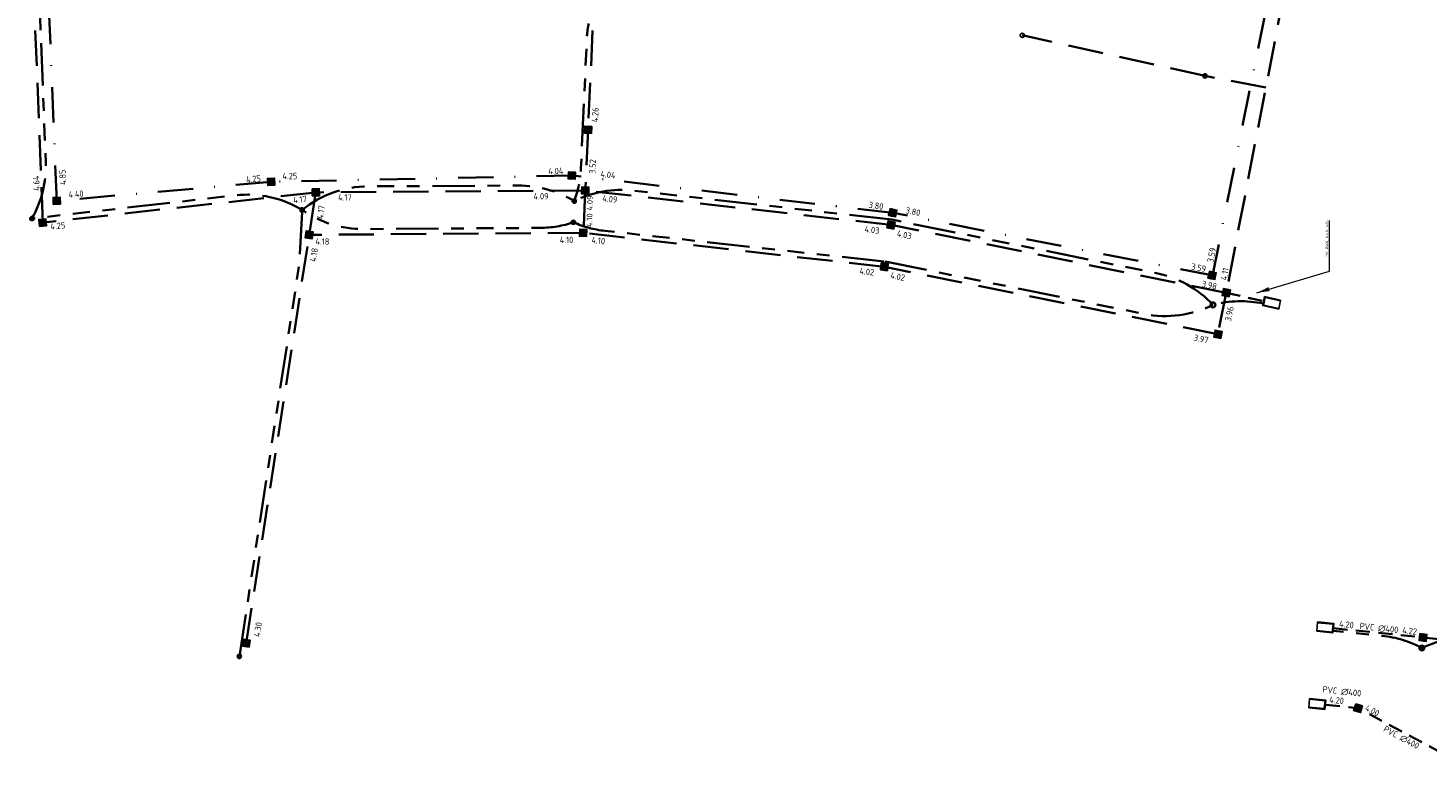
# Model space of a CAD drawing. Extents: x 168266 to 168732, y 448750 to 449580.
# Tile 1 of 22: x 168289 to 168487, y 448757 to 448862. Entities that reach past the tile are written whole.
import ezdxf
from ezdxf.enums import TextEntityAlignment as Align

# ---------------------------------------------------------------- set-up
doc = ezdxf.new("R2010")
doc.units = 0
for name, pattern in [('RI-DRAINAGE', [19.2, 6, -1.8, 1.8, -1.8, 2.4, -1.8, 1.8, -1.8]), ('RI-HWA', [7.4, 5, -2.4]), ('RI-HWA_PVC', [6.4, 4, -2.4]), ('RI-VWA', [11, 5, -3, 0, -3])]:
    doc.linetypes.add(name, pattern=pattern)
doc.layers.get('0').update_dxf_attribs({"lineweight": 0})
for name, color, linetype, lineweight, true_color in [('N-OI-RI-DRAINAGE-G', 3, 'RI-DRAINAGE', 35, 0x00ff00), ('N-OI-RI-HWA-G', 150, 'RI-HWA', 35, 0x007fff), ('N-OI-RI-VWA-G', 20, 'RI-VWA', 35, 0xff3f00)]:
    doc.layers.add(name, color=color, linetype=linetype, lineweight=lineweight, true_color=true_color)
for name, color, linetype, lineweight in [('N-OI-RI-DRAINAGE_PUT-S', 90, 'Continuous', 25), ('N-OI-RI-HWA_BOB-S', 150, 'Continuous', 25), ('N-OI-RI-HWA_RIOOLPUT_INSPECTIEPUT_BETON-S', 150, 'Continuous', 25), ('N-OI-RI-HWA_TRANSPORTLEIDING_PVC_400-G', 150, 'RI-HWA_PVC', 35), ('N-OI-RI-HWA_UITSTROOMBAK-S', 150, 'Continuous', 25), ('N-OI-RI-M', 7, 'Continuous', 18), ('N-OI-RI-VWA_BOB-S', 20, 'Continuous', 25), ('N-OI-RI-VWA_RIOOLPUT_INSPECTIEPUT-S', 20, 'Continuous', 25), ('N-WE-RI-DRAINAGE_PUT-S', 90, 'Continuous', 25), ('N-WE-RI-HWA-G', 150, 'RI-HWA', 35), ('N-WE-RI-HWA_BOB-S', 150, 'Continuous', 25), ('N-WE-RI-HWA_RIOOLPUT_INSPECTIEPUT-S', 150, 'Continuous', 25)]:
    doc.layers.add(name, color=color, linetype=linetype, lineweight=lineweight)
doc.styles.add('NLCS-ISO', font='NLCS-ISO.ttf')
doc.styles.add('NLCS-ISO-ANNOTATIEF-T18', font='NLCS-ISO.ttf', dxfattribs={"height": 1.8})
doc.dimstyles.new('NLCS-ANNOTATIEF-T18-PIJL_L2_H1', dxfattribs={"dimtxt": 1.8, "dimasz": 1.8, "dimexe": 2, "dimexo": 2, "dimgap": 0.7, "dimtad": 1, "dimzin": 0, "dimdsep": 46, "dimtxsty": 'NLCS-ISO-ANNOTATIEF-T18', "dimcen": 0, "dimdle": 2, "dimclrd": 256, "dimclre": 256, "dimclrt": 10, "dimadec": 1, "dimazin": 0, "dimtfac": 1, "dimtofl": 0, "dimtmove": 0, "dimatfit": 3, "dimfxl": 2, "dimfxlon": 1, "dimtfillclr": 256, "dimtolj": 1, "dimtzin": 0, "dimlwd": -1, "dimlwe": -1, "dimarcsym": 0})

# ---------------------------------------------------------------- blocks, each defined once
blk = doc.blocks.new('N-SRI-PUT_HWA-SO')
h = blk.add_hatch(color=256)
h.dxf.hatch_style = 1
h.paths.add_polyline_path([(-2, 0, 1), (2, 0, 1)])
at = {"lineweight": -3, "flags": 128}
blk.add_lwpolyline([(-2, -2), (2, -2), (2, 2), (-2, 2)], close=True, dxfattribs=at)
at = {"lineweight": -3}
blk.add_circle((0, 0), 2, dxfattribs=at)
blk = doc.blocks.new('N-SRI-PUT_VWA-SO')
h = blk.add_hatch(color=256)
edge = h.paths.add_edge_path()
edge.add_arc((0, 0), 2, 0, 360)
at = {"flags": 128}
blk.add_lwpolyline([(-2, 2), (2, 2), (2, -2), (-2, -2)], close=True, dxfattribs=at)
at = {"lineweight": -3, "flags": 128}
blk.add_lwpolyline([(2, -2), (2, 2), (-2, 2), (-2, -2)], close=True, dxfattribs=at)
at = {"lineweight": -3}
blk.add_circle((0, 0), 2, dxfattribs=at)
blk = doc.blocks.new('SRI-BOB-SO')
at = {"ltscale": 0.1, "style": 'NLCS-ISO'}
blk.add_attdef('B.O.B.', text='', height=1.8, dxfattribs=at).set_placement((0.05, -0.02), align=Align.BOTTOM_CENTER)
blk = doc.blocks.new('SRI-UITSTROOMBAK-SO')
at = {"color": 7}
for p, q in [((-3.25, 11.56), (3.25, 11.56)), ((-3.25, 0), (-3.25, 11.56)), ((-2.75, 0.5), (-2.75, 11.56)), ((2.75, 0.5), (2.75, 11.56)), ((3.25, 0), (3.25, 11.56)), ((-3.25, 0), (3.25, 0)), ((-2.75, 0.5), (2.75, 0.5))]:
    blk.add_line(p, q, dxfattribs=at)
at = {"flags": 128}
blk.add_lwpolyline([(-3.25, 11.56), (3.25, 11.56), (3.25, 0), (-3.25, 0)], close=True, dxfattribs=at)
blk = doc.blocks.new('N-SRI-PUT_HWA_KUNSTSTOF-SO')
at = {"color": 6, "lineweight": -3}
blk.add_circle((0, 0), 1.5, dxfattribs=at)
blk = doc.blocks.new('SRI-DRAIN_PUT_DOORSPUIT-SO')
at = {"lineweight": -3}
blk.add_hatch(color=256, dxfattribs=at).paths.add_polyline_path([(1.5, 0, 0.267949), (0.7, 1.3), (-0.7, -1.3, 0.57735)])
blk.add_line((-0.7, -1.3), (0.7, 1.3), dxfattribs=at)
for radius in [2, 1.5]:
    blk.add_circle((0, 0), radius, dxfattribs=at)
blk = doc.blocks.new('SRI-DRAIN_PUT-SO')
at = {"lineweight": -3}
for radius in [2, 1.5]:
    blk.add_circle((0, 0), radius, dxfattribs=at)

msp = doc.modelspace()

# ---------------------------------------------------------------- linework, layer by layer
at = {"layer": 'N-OI-RI-DRAINAGE-G', "flags": 128}
for points in [[(168289.3, 448835.42, 0.139599), (168291.25, 448843.4), (168289.5, 448889.08)], [(168371.51, 448869.97, 0.168955), (168367.86, 448860.82), (168367.04, 448842.52, -0.079557), (168366.08, 448837.88)], [(168327.56, 448836.64, 0.165675), (168318.1, 448838.7), (168289.3, 448835.42)], [(168327.56, 448836.64, -0.169923), (168336.89, 448839.97), (168358.16, 448840.09, -0.139676), (168366.08, 448837.88)], [(168411.03, 448835.26), (168374.48, 448839.37, 0.145222), (168366.08, 448837.88)], [(168318.67, 448773.42), (168327.05, 448828.31, 0.024893), (168327.2, 448829.79), (168327.56, 448836.64)], [(168365.97, 448834.88, -0.079671), (168361.29, 448834.09), (168336.28, 448833.92, -0.156082), (168327.56, 448836.64)], [(168365.99, 448834.87, 0.07731), (168370.44, 448833.67), (168410.1, 448829.32)], [(168456.52, 448823.19, 0.156859), (168448.51, 448827.68), (168411.03, 448835.26)], [(168410.1, 448829.32), (168446.83, 448821.9, 0.167557), (168456.52, 448823.19)], [(168486.09, 448774.61, 0.09885), (168480.48, 448776.34), (168473.54, 448777.06)], [(168486.09, 448774.61, -0.139599), (168494.19, 448776.02), (168515.07, 448773.82, 0.102274), (168521.11, 448774.42)]]:
    msp.add_lwpolyline(points, format="xyb", dxfattribs=at)
at = {"layer": 'N-OI-RI-DRAINAGE-G'}
msp.add_arc((168460.46, 448808.71), 15, 77.7877, 105.2021, dxfattribs=at)
at = {"layer": 'N-OI-RI-HWA-G'}
for points in [[(168409.74, 449251.82), (168409.62, 449213.17), (168414.62, 449169.32), (168431.22, 449113.08), (168451.95, 449055.29), (168459.92, 449019.14), (168468.3, 448980.66), (168471.68, 448929.37), (168468.07, 448875), (168458.4, 448824.91)], [(168458.4, 448824.91), (168410.92, 448834.51), (168367.65, 448839.39), (168329.49, 448839.12), (168290.83, 448834.84), (168288.74, 448889.1), (168293.51, 448941.85), (168301.48, 448995.74)], [(168359.72, 448978.66), (168367.24, 448925.7), (168369.03, 448869.41), (168368.04, 448847.98), (168367.65, 448839.39)], [(168319.63, 448775.3), (168328.65, 448833.69), (168329.49, 448839.12)], [(168367.65, 448839.39), (168367.38, 448833.38)], [(168457.22, 448819.03), (168409.99, 448828.58), (168367.33, 448833.39), (168328.56, 448833.11)], [(168458.4, 448824.91), (168457.22, 448819.03)], [(168486.25, 448776.1), (168578.65, 448766.38), (168663.22, 448757.48)]]:
    msp.add_lwpolyline(points, dxfattribs=at)
at = {"layer": 'N-OI-RI-HWA_TRANSPORTLEIDING_PVC_400-G', "ltscale": 0.5, "flags": 128}
for points in [[(168458.4, 448824.91), (168463.7, 448823.72)], [(168473.57, 448777.41), (168486.26, 448776.1)], [(168491.72, 448758.26), (168477.06, 448766.09), (168472.34, 448766.57)]]:
    msp.add_lwpolyline(points, dxfattribs=at)
at = {"layer": 'N-OI-RI-VWA-G'}
for points in [[(168407.3, 449250.02), (168407.62, 449213.06), (168412.28, 449170.9), (168429.32, 449112.46), (168449.17, 449057.72), (168461.26, 449006.9), (168465.88, 448982.24), (168469.67, 448929.38), (168466.08, 448875.26), (168456.44, 448827.32)], [(168456.82, 448827.28), (168411.19, 448836.23), (168365.74, 448841.5), (168323.17, 448840.62), (168292.81, 448837.93), (168290.75, 448889.05), (168295.5, 448941.61), (168303.53, 448992.27), (168357.82, 448975.94)]]:
    msp.add_lwpolyline(points, dxfattribs=at)
at = {"layer": 'N-WE-RI-HWA-G', "color": 6}
msp.add_lwpolyline([(168464.01, 448853.96), (168455.39, 448855.62), (168429.52, 448861.36)], dxfattribs=at)

# ---------------------------------------------------------------- block references
at = {"layer": 'N-OI-RI-DRAINAGE_PUT-S', "xscale": 0.2, "yscale": 0.2, "zscale": 0.2}
for p in [(168456.52, 448823.19), (168486.09, 448774.61)]:
    msp.add_blockref('SRI-DRAIN_PUT-SO', p, dxfattribs=at)
at = {"layer": 'N-OI-RI-HWA_BOB-S'}
for p, xscale, yscale, zscale, rotation, values in [((168369.39, 448842.72), 0.4999999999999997, 0.4999999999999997, 0.4999999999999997, 87.34212366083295, {'B.O.B.': '3.52'}), ((168361.37, 448837.86), 0.4999999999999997, 0.4999999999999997, 0.4999999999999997, 0.4075053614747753, {'B.O.B.': '4.09'}), ((168371.03, 448837.48), 0.5, 0.5, 0.5, 353.5854659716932, {'B.O.B.': '4.09'}), ((168479.92, 448776.75), 0.4999999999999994, 0.4999999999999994, 0.4999999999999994, 353.7956639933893, {'B.O.B.': 'PVC ∅400'}), ((168474.67, 448767.77), 0.4999999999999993, 0.4999999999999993, 0.4999999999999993, 353.7956639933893, {'B.O.B.': 'PVC ∅400'})]:
    msp.add_blockref('SRI-BOB-SO', p, dxfattribs=dict(at, xscale=xscale, yscale=yscale, zscale=zscale, rotation=rotation)).add_auto_attribs(values)
ref = msp.add_blockref('SRI-BOB-SO', (168483.13, 448761.25), dxfattribs=dict(at, xscale=0.4999999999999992, yscale=0.4999999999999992, zscale=0.4999999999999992, rotation=353.7956639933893))
ref.add_attrib('B.O.B.', 'PVC ∅400', dxfattribs={"layer": '0', "ltscale": 0.1, "height": 0.9, "rotation": 331.9101, "style": 'NLCS-ISO'}).set_placement((168482.86, 448761.33), align=Align.BOTTOM_CENTER)
at = {"layer": 'N-OI-RI-HWA_RIOOLPUT_INSPECTIEPUT_BETON-S', "zscale": 0.5}
for p, xscale, yscale, rotation in [((168368.04, 448847.98), 0.25, 0.25, 87.4309328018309), ((168329.49, 448839.12), 0.2499999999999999, 0.2499999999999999, 0.4048893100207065), ((168367.65, 448839.39), 0.25, 0.25, 87.4309328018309), ((168290.83, 448834.84), 0.25, 0.25, 6.318473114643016), ((168410.92, 448834.51), 0.25, 0.25, 348.5695427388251), ((168328.56, 448833.11), 0.2499999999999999, 0.2499999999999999, 171.2204199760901), ((168367.33, 448833.39), 0.25, 0.25, 87.4309328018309), ((168409.99, 448828.58), 0.25, 0.25, 352.5992579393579), ((168458.4, 448824.91), 0.25, 0.25, 79.07446667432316), ((168457.22, 448819.03), 0.2499999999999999, 0.2499999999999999, 79.07446667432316), ((168319.63, 448775.3), 0.25, 0.25, 81.67616563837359), ((168486.26, 448776.1), 0.25, 0.25, 263.9924079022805), ((168477.06, 448766.09), 0.2499999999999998, 0.2499999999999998, 252.8669804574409)]:
    msp.add_blockref('N-SRI-PUT_HWA-SO', p, dxfattribs=dict(at, xscale=xscale, yscale=yscale, rotation=rotation))
at = {"layer": 'N-OI-RI-HWA_UITSTROOMBAK-S'}
for p, xscale, yscale, zscale, rotation in [((168463.7, 448823.72), 0.2, 0.2, 0.2, 257.7877146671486), ((168473.57, 448777.41), 0.2000000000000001, 0.2000000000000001, 0.2000000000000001, 84.1200000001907), ((168472.44, 448766.56), 0.2, 0.2, 0.2, 84.12000142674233)]:
    msp.add_blockref('SRI-UITSTROOMBAK-SO', p, dxfattribs=dict(at, xscale=xscale, yscale=yscale, zscale=zscale, rotation=rotation))
at = {"layer": 'N-OI-RI-VWA_BOB-S'}
for p, xscale, yscale, zscale, rotation, values in [((168294.37, 448841.28), 0.4999999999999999, 0.4999999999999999, 0.4999999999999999, 93.01512943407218, {'B.O.B.': '4.85'}), ((168363.48, 448841.43), 0.4999999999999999, 0.4999999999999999, 0.4999999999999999, 2.211775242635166, {'B.O.B.': '4.04'}), ((168320.71, 448840.31), 0.4999999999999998, 0.4999999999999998, 0.4999999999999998, 6.071110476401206, {'B.O.B.': '4.25'}), ((168325.8, 448840.72), 0.4999999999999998, 0.4999999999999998, 0.4999999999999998, 0.5618253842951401, {'B.O.B.': '4.25'}), ((168370.76, 448840.92), 0.5, 0.5, 0.5, 353.3077381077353, {'B.O.B.': '4.04'}), ((168295.58, 448838.17), 0.4999999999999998, 0.4999999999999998, 0.4999999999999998, 4.506532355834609, {'B.O.B.': '4.40'}), ((168408.69, 448836.53), 0.4999999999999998, 0.4999999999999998, 0.4999999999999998, 351.9866392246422, {'B.O.B.': '3.80'}), ((168413.88, 448835.71), 0.5, 0.5, 0.5, 347.8056403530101, {'B.O.B.': '3.80'}), ((168457.01, 448830.09), 0.4999999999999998, 0.4999999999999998, 0.4999999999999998, 78.88310644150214, {'B.O.B.': '3.59'}), ((168454.33, 448827.75), 0.5, 0.5, 0.5, 348.9460857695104, {'B.O.B.': '3.59'})]:
    msp.add_blockref('SRI-BOB-SO', p, dxfattribs=dict(at, xscale=xscale, yscale=yscale, zscale=zscale, rotation=rotation)).add_auto_attribs(values)
at = {"layer": 'N-OI-RI-VWA_RIOOLPUT_INSPECTIEPUT-S', "zscale": 0.5}
for p, xscale, yscale, rotation in [((168323.17, 448840.62), 0.25, 0.25, 2.128433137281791), ((168365.74, 448841.5), 0.2499999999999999, 0.2499999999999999, 267.430932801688), ((168292.81, 448837.93), 0.25, 0.25, 92.30945511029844), ((168411.19, 448836.23), 0.2499999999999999, 0.2499999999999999, 348.5695427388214), ((168456.4, 448827.36), 0.25, 0.25, 78.0646188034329)]:
    msp.add_blockref('N-SRI-PUT_VWA-SO', p, dxfattribs=dict(at, xscale=xscale, yscale=yscale, rotation=rotation))
at = {"layer": 'N-WE-RI-DRAINAGE_PUT-S', "xscale": 0.15, "yscale": 0.15}
for p in [(168327.56, 448836.64), (168366.08, 448837.88), (168289.3, 448835.42), (168365.97, 448834.88), (168318.67, 448773.42)]:
    msp.add_blockref('SRI-DRAIN_PUT_DOORSPUIT-SO', p, dxfattribs=at)
at = {"layer": 'N-WE-RI-HWA_BOB-S'}
for p, xscale, yscale, zscale, rotation, values in [((168369.76, 448850.04), 0.4999999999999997, 0.4999999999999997, 0.4999999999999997, 87.43093280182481, {'B.O.B.': '4.26'}), ((168290.63, 448840.41), 0.5, 0.5, 0.5, 92.19554340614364, {'B.O.B.': '4.64'}), ((168327.3, 448837.4), 0.4999999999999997, 0.4999999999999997, 0.4999999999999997, 6.318473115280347, {'B.O.B.': '4.17'}), ((168333.59, 448837.7), 0.5, 0.5, 0.5, 0.4048893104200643, {'B.O.B.': '4.17'}), ((168368.94, 448837.57), 0.4499999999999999, 0.4499999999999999, 0.4499999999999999, 87.40065500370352, {'B.O.B.': '4.09'}), ((168330.91, 448836.18), 0.5, 0.5, 0.5, 81.22041997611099, {'B.O.B.': '4.17'}), ((168293.03, 448833.67), 0.5, 0.5, 0.5, 6.318473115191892, {'B.O.B.': '4.25'}), ((168408.14, 448833.11), 0.5, 0.5, 0.5, 353.5736166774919, {'B.O.B.': '4.03'}), ((168364.97, 448831.67), 0.5, 0.5, 0.5, 0.4048893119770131, {'B.O.B.': '4.10'}), ((168369.39, 448831.59), 0.4999999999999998, 0.4999999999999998, 0.4999999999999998, 353.6203459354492, {'B.O.B.': '4.10'}), ((168412.65, 448832.42), 0.5, 0.5, 0.5, 348.5695427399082, {'B.O.B.': '4.03'}), ((168329.92, 448830.14), 0.4999999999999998, 0.4999999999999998, 0.4999999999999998, 81.2204199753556, {'B.O.B.': '4.18'}), ((168407.41, 448827.19), 0.5, 0.5, 0.5, 353.5736166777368, {'B.O.B.': '4.02'}), ((168458.88, 448827.41), 0.4999999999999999, 0.4999999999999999, 0.4999999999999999, 79.07446667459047, {'B.O.B.': '4.11'}), ((168411.71, 448826.51), 0.5, 0.5, 0.5, 348.5695427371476, {'B.O.B.': '4.02'}), ((168455.85, 448825.28), 0.4999999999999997, 0.4999999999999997, 0.4999999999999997, 348.5695427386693, {'B.O.B.': '3.98'}), ((168459.52, 448821.76), 0.4999999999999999, 0.4999999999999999, 0.4999999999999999, 78.6570848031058, {'B.O.B.': '3.96'}), ((168454.68, 448817.68), 0.4999999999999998, 0.4999999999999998, 0.4999999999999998, 348.5695427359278, {'B.O.B.': '3.97'}), ((168321.99, 448777.1), 0.5, 0.5, 0.5, 81.22041997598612, {'B.O.B.': '4.30'}), ((168475.32, 448777.23), 0.5, 0.5, 0.5, 353.992407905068, {'B.O.B.': '4.20'}), ((168484.27, 448776.31), 0.5, 0.5, 0.5, 353.992407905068, {'B.O.B.': '4.22'}), ((168473.92, 448766.51), 0.5, 0.5, 0.5, 353.992407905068, {'B.O.B.': '4.20'})]:
    msp.add_blockref('SRI-BOB-SO', p, dxfattribs=dict(at, xscale=xscale, yscale=yscale, zscale=zscale, rotation=rotation)).add_auto_attribs(values)
ref = msp.add_blockref('SRI-BOB-SO', (168370.67, 448835.59), dxfattribs=dict(at, xscale=0.45, yscale=0.45, zscale=0.45, rotation=88.54412201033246))
ref.add_attrib('B.O.B.', '4.10', dxfattribs={"layer": '0', "ltscale": 0.1, "height": 0.81, "rotation": 88.5441, "style": 'NLCS-ISO'}).set_placement((168368.89, 448835.17), align=Align.BOTTOM_CENTER)
at = {"layer": 'N-WE-RI-HWA_BOB-S', "xscale": 0.5, "yscale": 0.5, "zscale": 0.5}
msp.add_blockref('SRI-BOB-SO', (168330.4, 448831.45), dxfattribs=at).add_auto_attribs({'B.O.B.': '4.18'})
at = {"layer": 'N-WE-RI-HWA_BOB-S'}
ref = msp.add_blockref('SRI-BOB-SO', (168479, 448765.04), dxfattribs=dict(at, xscale=0.5, yscale=0.5, zscale=0.5, rotation=353.992407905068))
ref.add_attrib('B.O.B.', '4.00', dxfattribs={"layer": '0', "ltscale": 0.1, "height": 0.9, "rotation": 331.9101, "style": 'NLCS-ISO'}).set_placement((168478.73, 448765.12), align=Align.BOTTOM_CENTER)
at = {"layer": 'N-WE-RI-HWA_RIOOLPUT_INSPECTIEPUT-S', "xscale": 0.2, "yscale": 0.2}
for p, rotation in [((168429.52, 448861.36), 259.2403251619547), ((168455.39, 448855.62), 255.825288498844)]:
    msp.add_blockref('N-SRI-PUT_HWA_KUNSTSTOF-SO', p, dxfattribs=dict(at, rotation=rotation))

# ---------------------------------------------------------------- texts
at = {"layer": 'N-OI-RI-M', "color": 10, "insert": (168472.46, 448829.86), "char_height": 0.36, "attachment_point": 1, "rotation": 90, "style": 'NLCS-ISO-ANNOTATIEF-T18'}
msp.add_mtext('\\A1;PVC %%C400, b.o.b. 4.05', dxfattribs=at)

# ---------------------------------------------------------------- leaders
at = {"layer": 'N-OI-RI-M', "annotation_type": 0, "has_hookline": 1, "hookline_direction": 0, "text_width": 4.66, "horizontal_direction": (0, 1, 0)}
msp.add_leader([(168462.74, 448824.91), (168473.03, 448827.97), (168473.03, 448829.77)], dimstyle='NLCS-ANNOTATIEF-T18-PIJL_L2_H1', override={"dimscale": 0, "dimgap": 0.7, "dimtad": 1}, dxfattribs=at)

doc.saveas('drawing.dxf')
